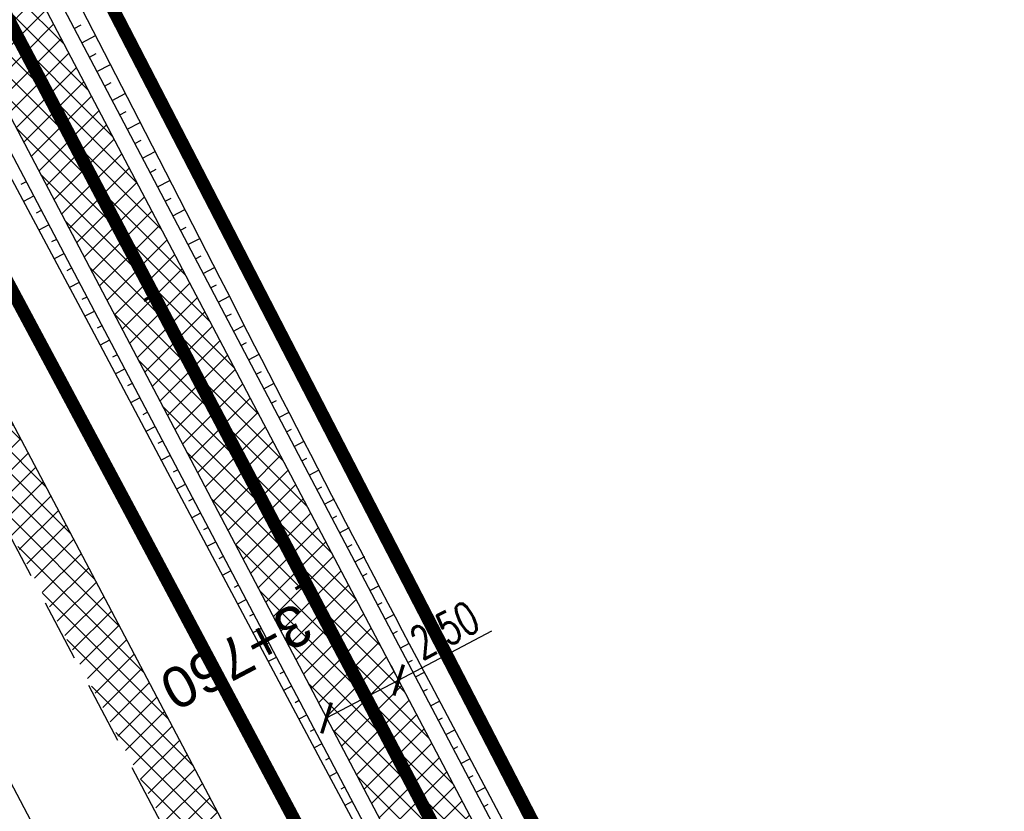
# Model space of a CAD drawing. Header units: metres. Extents: x 7529682 to 7533751, y 5721195 to 5727842.
# Tile 35 of 210: x 7531459 to 7531490, y 5724470 to 5724494. Entities that reach past the tile are written whole.
import ezdxf

# ---------------------------------------------------------------- set-up
doc = ezdxf.new("R2010")
doc.units = ezdxf.units.M
doc.header["$PDMODE"] = 1
doc.header["$PDSIZE"] = 0.3
for name, pattern in [('817-dzialki-09-05-04$0$HIDDEN', [0.375, 0.25, -0.125]), ('ACAD_ISO05W100', [33, 24, -3, 0, -3, 0, -3]), ('CENTER', [50.8, 31.75, -6.35, 6.35, -6.35]), ('CENTER2', [28.575, 19.05, -3.175, 3.175, -3.175]), ('HIDDEN', [9.525, 6.35, -3.175])]:
    doc.linetypes.add(name, pattern=pattern)
for name, color, linetype in [('C-DROGI-SYTUACJA', 7, 'Continuous'), ('C-DROGI-SYTUACJA-ETYKIETY', 7, 'Continuous'), ('D-hatch-pobocza', 131, 'Continuous'), ('D-pobocza', 60, 'Continuous'), ('D-rowy', 160, 'Continuous'), ('D-skarpa', 2, 'Continuous'), ('D-skarpa-kreskowanie', 2, 'Continuous'), ('D-wymiary', 1, 'Continuous')]:
    doc.layers.add(name, color=color, linetype=linetype)
for name, color, linetype, lineweight, true_color in [('D-ewidencja-numery', 7, 'Continuous', 50, 0x40ff00), ('D-hatch-ciag-pieszo-rowerowy', 7, 'Continuous', 13, 0xff9f80), ('D-LR-etap-III', 7, '817-dzialki-09-05-04$0$HIDDEN', 50, 0x00008f)]:
    doc.layers.add(name, color=color, linetype=linetype, lineweight=lineweight, true_color=true_color)
for name, color, linetype, lineweight in [('D-krawędzie', 3, 'Continuous', 30), ('D-obrzeża', 2, 'Continuous', 30), ('D-oś', 10, 'CENTER', 30), ('D-pas-drogowy', 7, 'ACAD_ISO05W100', 50)]:
    doc.layers.add(name, color=color, linetype=linetype, lineweight=lineweight)
doc.layers.add('poprzeczki', color=7, linetype='Continuous', true_color=0x0000c7)
doc.styles.add('DIMTEXT', font='simplex.shx', dxfattribs={"width": 0.7})
doc.styles.get("Standard").update_dxf_attribs({"font": 'arial.ttf'})
doc.dimstyles.new('500', dxfattribs={"dimtxt": 1, "dimasz": 0.7, "dimexe": 0.2, "dimexo": 0.5, "dimgap": 0.2, "dimtad": 1, "dimrnd": 0.005, "dimzin": 0, "dimdsep": 46, "dimtxsty": 'DIMTEXT', "dimblk": 'ARCHTICK', "dimcen": 0, "dimclrd": 256, "dimclre": 256, "dimclrt": 2, "dimadec": 5, "dimazin": 0, "dimtfac": 1, "dimtofl": 0, "dimtmove": 0, "dimatfit": 3, "dimfxl": 1, "dimtolj": 1, "dimtzin": 0, "dimlwd": -1, "dimlwe": -1, "dimarcsym": 0})

# ---------------------------------------------------------------- blocks, each defined once
blk = doc.blocks.new('_ArchTick')
at = {"color": 0, "linetype": 'ByBlock', "const_width": 0.15}
blk.add_lwpolyline([(-0.5, -0.5), (0.5, 0.5)], dxfattribs=at)
blk = doc.blocks.new('*D96')
at = {"layer": 'D-wymiary', "linetype": 'ByBlock', "transparency": 16777216}
for p, q in [((7531471.124, 5724474.155), (7531473.985, 5724475.661)), ((7531470.891, 5724474.598), (7531471.031, 5724474.332)), ((7531468.911, 5724472.991), (7531471.124, 5724474.155)), ((7531468.678, 5724473.434), (7531468.818, 5724473.168))]:
    blk.add_line(p, q, dxfattribs=at)
at = {"layer": 'Defpoints', "color": 0, "linetype": 'ByBlock', "transparency": 16777216}
for p in [(7531471.124, 5724474.155), (7531471.124, 5724474.155), (7531468.911, 5724472.991)]:
    blk.add_point(p, dxfattribs=at)
at = {"layer": 'D-wymiary', "linetype": 'ByBlock', "transparency": 16777216, "xscale": 0.6999999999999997, "yscale": 0.6999999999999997, "zscale": 0.6999999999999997}
for p, rotation in [((7531471.124, 5724474.155), 27.7463826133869), ((7531468.911, 5724472.991), 207.7463826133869)]:
    blk.add_blockref('_ArchTick', p, dxfattribs=dict(at, rotation=rotation))
at = {"layer": 'D-wymiary', "color": 2, "linetype": 'ByBlock', "transparency": 16777216, "insert": (7531472.538, 5724475.69), "char_height": 1, "attachment_point": 5, "rotation": 27.7464, "style": 'DIMTEXT'}
blk.add_mtext('\\A1;2.50', dxfattribs=at)
blk = doc.blocks.new('AeccTickLine')
at = {"color": 0, "linetype": 'ByBlock', "lineweight": -2}
blk.add_line((0, 1), (0, -1), dxfattribs=at)

msp = doc.modelspace()

# ---------------------------------------------------------------- hatches: boundary and pattern name
at = {"layer": 'D-hatch-ciag-pieszo-rowerowy'}
h = msp.add_hatch(dxfattribs=at)
h.set_pattern_fill('ANSI37', color=256, scale=0.15, style=0)
h.set_pattern_definition([(45, (0.88535, 0.46493), (-0.33675960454, 0.33675960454), []), (135, (0.88535, 0.46493), (-0.33675960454, -0.33675960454), [])])
h.paths.add_polyline_path([(7531426.003, 5724559.81), (7531399.692, 5724609.942), (7531381.172, 5724645.403), (7531371.149, 5724664.426), (7531369.294, 5724662.583), (7531378.958, 5724644.242), (7531397.477, 5724608.783), (7531423.79, 5724558.646), (7531445.036, 5724518.378), (7531473.71, 5724463.87), (7531482.589, 5724446.952), (7531484.87, 5724447.986), (7531475.922, 5724465.034), (7531447.248, 5724519.543)])
at = {"layer": 'D-hatch-pobocza'}
h = msp.add_hatch(dxfattribs=at)
h.set_pattern_fill('ANSI37', color=256, scale=0.15, style=0)
h.set_pattern_definition([(45, (0, 0), (-0.33675960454, 0.33675960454), []), (135, (0, 0), (-0.33675960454, -0.33675960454), [])])
h.paths.add_polyline_path([(7531410.67, 5724574.2), (7531398.06, 5724598.28), (7531373.71, 5724644.55), (7531366.184, 5724659.134), (7531365.969, 5724658.886), (7531365.498, 5724656.917), (7531373.645, 5724641.454), (7531392.162, 5724605.999), (7531418.48, 5724555.853), (7531439.727, 5724515.582), (7531476.36, 5724446.19), (7531478.829, 5724445.626), (7531467.27, 5724466.87), (7531457.65, 5724485.09), (7531437.94, 5724521.98), (7531423.89, 5724548.61)])

# ---------------------------------------------------------------- linework, layer by layer
at = {"layer": 'C-DROGI-SYTUACJA', "color": 10, "linetype": 'CENTER2', "lineweight": 35, "ltscale": 0.2}
msp.add_lwpolyline([(7531156.869, 5725074.83), (7531166.993, 5725055.55, -0.068732), (7531168.479, 5725051.432), (7531169.1, 5725048.503, 0.068783), (7531171.89, 5725040.776), (7531203.621, 5724980.378), (7531234.8, 5724921.535), (7531259.931, 5724874.055), (7531293.333, 5724810.086), (7531313.16, 5724772.033), (7531341.529, 5724719.923, -0.009023), (7531346.533, 5724710.322), (7531363.735, 5724675.815), (7531380.065, 5724644.823), (7531398.584, 5724609.363), (7531424.897, 5724559.228), (7531446.142, 5724518.961), (7531474.816, 5724464.452), (7531498.201, 5724419.897)], format="xyb", dxfattribs=at)
at = {"layer": 'D-ewidencja-numery', "color": 12, "ltscale": 15, "true_color": 0xc70000}
msp.add_lwpolyline([(7531166.31, 5725074.58), (7531172.29, 5725062.58), (7531170.59, 5725055.606), (7531173.733, 5725044.081), (7531215.342, 5724964.86), (7531238.054, 5724921.685), (7531262.39, 5724875.283), (7531295.587, 5724811.266), (7531348.488, 5724712.363), (7531363.741, 5724682.684), (7531366.987, 5724675.865), (7531382.541, 5724646.111), (7531401.299, 5724610.875), (7531428.965, 5724558.862), (7531449.111, 5724520.398), (7531477.293, 5724465.831), (7531500.996, 5724421.113)], dxfattribs=at)
at = {"layer": 'D-krawędzie', "linetype": 'HIDDEN', "ltscale": 0.3, "flags": 128}
msp.add_lwpolyline([(7530572.01, 5726166.06), (7530620.381, 5726072.761), (7530641.555, 5726032.008), (7530660.961, 5725995.07), (7530689.128, 5725941.54), (7530707.336, 5725907.032), (7530725.256, 5725873.093), (7530743.97, 5725837.654), (7530770.527, 5725787.119), (7530787.864, 5725754.267), (7530809.898, 5725712.542), (7530824.739, 5725684.389), (7530840.856, 5725653.693), (7530860.675, 5725616.154), (7530865.283, 5725607.394), (7530878.05, 5725583.08), (7530918.172, 5725507.178), (7530950.163, 5725446.305), (7530993.419, 5725364.265), (7531022.766, 5725308.719), (7531053.81, 5725249.872), (7531081.166, 5725197.875), (7531103.902, 5725154.541), (7531128.123, 5725108.448), (7531149.3, 5725068.25), (7531167.38, 5725033.767), (7531197.165, 5724976.988), (7531228.151, 5724918.034), (7531253.153, 5724870.491), (7531286.796, 5724806.654), (7531306.74, 5724768.665), (7531335.094, 5724714.652), (7531357.319, 5724672.439), (7531373.645, 5724641.454), (7531392.162, 5724605.999), (7531418.48, 5724555.853), (7531439.727, 5724515.582), (7531468.399, 5724461.077), (7531491.782, 5724416.528), (7531531.99, 5724339.833), (7531557.227, 5724291.659), (7531569.852, 5724267.577), (7531591.376, 5724226.548), (7531610.004, 5724191.103), (7531616.883, 5724177.999), (7531629.985, 5724153.025), (7531641.007, 5724132.022), (7531664.906, 5724087.617), (7531677.644, 5724064.786), (7531683.112, 5724054.988), (7531686.753, 5724048.18), (7531695.448, 5724031.697), (7531703.749, 5724015.917), (7531709.214, 5724005.514), (7531719.389, 5723986.147), (7531726.295, 5723973), (7531732.741, 5723960.736), (7531735.13, 5723956.19)], dxfattribs=at)
at = {"layer": 'D-LR-etap-III', "ltscale": 10, "flags": 128}
msp.add_lwpolyline([(7531750.474, 5723895.103, 0.4, 0.4, 0), (7531750.505, 5723895.13, 0.4, 0.4, 0), (7531682.71, 5724022.92, 0.4, 0.4, 0), (7531619.177, 5724147.204, 0.4, 0.4, 0), (7531592.309, 5724198.489, 0.4, 0.4, 0), (7531553.264, 5724272.919, 0.4, 0.4, 0), (7531504.02, 5724366.79, 0.4, 0.4, 0), (7531482.09, 5724407.62, 0.4, 0.4, 0), (7531412.35, 5724541.183, 0.4, 0.4, 0), (7531388.464, 5724586.93, 0.4, 0.4, 0), (7531345.12, 5724669.94, 0.4, 0.4, 0), (7531127.66, 5725081.67, 0.4, 0.4, 0), (7531059.253, 5725211.041, 0.4, 0.4, 0), (7531008.007, 5725307.954, 0.4, 0.4, 0), (7530964.182, 5725390.836, 0.4, 0.4, 0), (7530914.557, 5725484.684, 0.4, 0.4, 0), (7530865.243, 5725577.494, 0.4, 0.4, 0), (7530840.085, 5725624.059, 0.4, 0.4, 0), (7530802.56, 5725694.925, 0.4, 0.4, 0), (7530755.54, 5725787.51, 0.4, 0.4, 0), (7530708.718, 5725876.303, 0.4, 0.4, 0), (7530695.12, 5725902.09, 0.4, 0.4, 0), (7530642.914, 5726001.078, 0.4, 0.4, 0), (7530634.935, 5726016.147, 0.4, 0.4, 0), (7530610.82, 5726061.93, 0.4, 0.4, 0), (7530610.82, 5726061.93, 0.4, 0.4, 0), (7530607.21, 5726063.51, 0.4, 0.4, 0), (7530597.42, 5726080.68, 0.4, 0.4, 0), (7530591.16, 5726088.44, 0.4, 0.4, 0), (7530581.28, 5726107.21, 0.4, 0.4, 0), (7530571.29, 5726130.56, 0.4, 0.4, 0), (7530549.555, 5726171.527, 0.4, 0.4, 0), (7530531.014, 5726206.474, 0.4, 0.4, 0), (7530516.461, 5726236.017, 0.4, 0.4, 0), (7530500.799, 5726266.141, 0.4, 0.4, 0), (7530491.35, 5726283.94, 0.4, 0.4, 0), (7530482.4, 5726303.41, 0.4, 0.4, 0), (7530482.4, 5726303.41, 0.4, 0.4, 0), (7530450.41, 5726357.28, 0.4, 0.4, 0), (7530397.759, 5726458.5, 0.4, 0.4, 0), (7530334.708, 5726583.665, 0.4, 0.4, 0), (7530303.939, 5726645.168, 0.4, 0.4, 0), (7530300.51, 5726651.778, 0.4, 0.4, 0), (7530289.214, 5726671.967, 0.4, 0.4, 0), (7530281.54, 5726685.57, 0.4, 0.4, 0), (7530261.371, 5726724.163, 0.4, 0.4, 0), (7530254.03, 5726738.21, 0.4, 0.4, 0), (7530197.22, 5726845.06, 0.4, 0.4, 0), (7530194.71, 5726849.15, 0.4, 0.4, 0), (7530195.92, 5726850.75, 0.4, 0.4, 0), (7530170.547, 5726892.961, 0.4, 0.4, 0), (7530143.175, 5726945.066, 0.4, 0.4, 0), (7530105.06, 5727018.32, 0.4, 0.4, 0), (7530100.06, 5727027.16, 0.4, 0.4, 0), (7530062.319, 5727099.625, 0.4, 0.4, 0), (7530015.379, 5727189.42, 0.4, 0.4, 0), (7529983.208, 5727250.207, 0.4, 0.4, 0), (7529953.284, 5727306.747, 0.4, 0.4, 0), (7529900.671, 5727406.159, 0.4, 0.4, 0), (7529890.63, 5727425.131, 0.4, 0.4, 0), (7529875.155, 5727454.426, 0.4, 0.4, 0), (7529857.56, 5727487.787, 0.4, 0.4, 0), (7529835.194, 5727530.193, 0.4, 0.4, 0), (7529811.741, 5727574.662, 0.4, 0.4, 0), (7529792.102, 5727611.923, 0.4, 0.4, 0), (7529768.066, 5727657.47, 0.4, 0.4, 0), (7529755.211, 5727682.131, 0.4, 0.4, 0), (7529753.31, 5727681.13, 0.4, 0.4, 0), (7529739.21, 5727707.77, 0.4, 0.4, 0), (7529735.395, 5727711.252, 0.4, 0.4, 0), (7529725.42, 5727730.2, 0.4, 0.4, 0), (7529723.55, 5727729.88, 0.4, 0.4, 0), (7529695.567, 5727782.932, 0.4, 0.4, 0), (7529717.68, 5727794.024, 0.4, 0.4, 0), (7529736.275, 5727758.647, 0.4, 0.4, 0), (7529736.275, 5727758.647, 0.4, 0.4, 0), (7529744.511, 5727750.406, 0.4, 0.4, 0), (7529744.511, 5727750.406, 0.4, 0.4, 0), (7529750.283, 5727738.55, 0.4, 0.4, 0), (7529777.109, 5727687.569, 0.4, 0.4, 0), (7529796.515, 5727651.33, 0.4, 0.4, 0), (7529814.938, 5727616.793, 0.4, 0.4, 0), (7529839.007, 5727572.304, 0.4, 0.4, 0), (7529860.618, 5727532.509, 0.4, 0.4, 0), (7529882.349, 5727491.504, 0.4, 0.4, 0), (7529904.865, 5727449.096, 0.4, 0.4, 0), (7529920.747, 5727418.885, 0.4, 0.4, 0), (7529946.677, 5727368.547, 0.4, 0.4, 0), (7529972.025, 5727320.573, 0.4, 0.4, 0), (7529987.74, 5727290.153, 0.4, 0.4, 0), (7529996.497, 5727273.662, 0.4, 0.4, 0), (7530017.541, 5727234.203, 0.4, 0.4, 0), (7530033.054, 5727204.864, 0.4, 0.4, 0), (7530051.623, 5727170.223, 0.4, 0.4, 0), (7530069.277, 5727137.016, 0.4, 0.4, 0), (7530089.385, 5727097.534, 0.4, 0.4, 0), (7530109.713, 5727060.747, 0.4, 0.4, 0), (7530136.77, 5727011.64, 0.4, 0.4, 0), (7530162.447, 5726962.744, 0.4, 0.4, 0), (7530187.674, 5726916.992, 0.4, 0.4, 0), (7530207.821, 5726879.335, 0.4, 0.4, 0), (7530230.626, 5726834.519, 0.4, 0.4, 0), (7530262.288, 5726776.618, 0.4, 0.4, 0), (7530277.51, 5726760.213, 0.4, 0.4, 0), (7530286.037, 5726744.107, 0.4, 0.4, 0), (7530288.097, 5726735.884, 0.4, 0.4, 0), (7530290.394, 5726725.047, 0.4, 0.4, 0), (7530296.177, 5726713.583, 0.4, 0.4, 0), (7530302.726, 5726701.182, 0.4, 0.4, 0), (7530325.685, 5726657.466, 0.4, 0.4, 0), (7530343.244, 5726623.649, 0.4, 0.4, 0), (7530360.23, 5726591.747, 0.4, 0.4, 0), (7530383.209, 5726548.059, 0.4, 0.4, 0), (7530406.018, 5726503.606, 0.4, 0.4, 0), (7530427.465, 5726462.62, 0.4, 0.4, 0), (7530447.928, 5726424.388, 0.4, 0.4, 0), (7530471.127, 5726379.921, 0.4, 0.4, 0), (7530490.501, 5726343.033, 0.4, 0.4, 0), (7530509.499, 5726306.733, 0.4, 0.4, 0), (7530529.89, 5726267.244, 0.4, 0.4, 0), (7530543.852, 5726238.99, 0.4, 0.4, 0), (7530554.809, 5726218.944, 0.4, 0.4, 0), (7530559.027, 5726212.223, 0.4, 0.4, 0), (7530563.061, 5726206.41, 0.4, 0.4, 0), (7530566.934, 5726200.464, 0.4, 0.4, 0), (7530569.771, 5726194.902, 0.4, 0.4, 0), (7530571.473, 5726191.282, 0.4, 0.4, 0), (7530572.839, 5726188.025, 0.4, 0.4, 0), (7530575.295, 5726182.035, 0.4, 0.4, 0), (7530579.737, 5726173.306, 0.4, 0.4, 0), (7530583.3, 5726167.41, 0.4, 0.4, 0), (7530593.4, 5726163.33, 0.4, 0.4, 0), (7530598.618, 5726155.264, 0.4, 0.4, 0), (7530608.258, 5726140.497, 0.4, 0.4, 0), (7530603.27, 5726136.83, 0.4, 0.4, 0), (7530606.53, 5726131.84, 0.4, 0.4, 0), (7530604.239, 5726124.217, 0.4, 0.4, 0), (7530605.847, 5726121.63, 0.4, 0.4, 0), (7530608.972, 5726116.164, 0.4, 0.4, 0), (7530618.114, 5726097.791, 0.4, 0.4, 0), (7530651.213, 5726034.96, 0.4, 0.4, 0), (7530670.244, 5725998.611, 0.4, 0.4, 0), (7530698.075, 5725945.953, 0.4, 0.4, 0), (7530716.506, 5725911.305, 0.4, 0.4, 0), (7530735.223, 5725875.667, 0.4, 0.4, 0), (7530752.504, 5725842.155, 0.4, 0.4, 0), (7530778.311, 5725793.501, 0.4, 0.4, 0), (7530797.5, 5725756.382, 0.4, 0.4, 0), (7530812.519, 5725728.289, 0.4, 0.4, 0), (7530820.039, 5725713.16, 0.4, 0.4, 0), (7530822.422, 5725710.194, 0.4, 0.4, 0), (7530833.155, 5725688.801, 0.4, 0.4, 0), (7530849.629, 5725656.159, 0.4, 0.4, 0), (7530867.983, 5725621.964, 0.4, 0.4, 0), (7530872.63, 5725612.888, 0.4, 0.4, 0), (7530880.354, 5725597.595, 0.4, 0.4, 0), (7530883.839, 5725593.389, 0.4, 0.4, 0), (7530891.782, 5725587.763, 0.4, 0.4, 0), (7530895.039, 5725584.281, 0.4, 0.4, 0), (7530897.034, 5725580.941, 0.4, 0.4, 0), (7530900.952, 5725579.946, 0.4, 0.4, 0), (7530904.81, 5725571.977, 0.4, 0.4, 0), (7530903.682, 5725568.566, 0.4, 0.4, 0), (7530908.901, 5725558.845, 0.4, 0.4, 0), (7530910.252, 5725545.672, 0.4, 0.4, 0), (7530912.873, 5725538.646, 0.4, 0.4, 0), (7530945.278, 5725478.464, 0.4, 0.4, 0), (7530959.692, 5725450.246, 0.4, 0.4, 0), (7531002.827, 5725368.192, 0.4, 0.4, 0), (7531044.704, 5725290.314, 0.4, 0.4, 0), (7531064.099, 5725253.213, 0.4, 0.4, 0), (7531083.01, 5725216.678, 0.4, 0.4, 0), (7531113.013, 5725158.466, 0.4, 0.4, 0), (7531137.364, 5725113.071, 0.4, 0.4, 0), (7531150.831, 5725086.712, 0.4, 0.4, 0), (7531159.746, 5725076.641, 0.4, 0.4, 0), (7531166.31, 5725074.58, 0.4, 0.4, 0), (7531172.29, 5725062.58, 0.4, 0.4, 0), (7531170.59, 5725055.606, 0.4, 0.4, 0), (7531173.733, 5725044.081, 0.4, 0.4, 0), (7531215.342, 5724964.86, 0.4, 0.4, 0), (7531238.054, 5724921.685, 0.4, 0.4, 0), (7531262.39, 5724875.283, 0.4, 0.4, 0), (7531295.587, 5724811.266, 0.4, 0.4, 0), (7531348.488, 5724712.363, 0.4, 0.4, 0), (7531363.741, 5724682.684, 0.4, 0.4, 0), (7531366.987, 5724675.865, 0.4, 0.4, 0), (7531382.541, 5724646.111, 0.4, 0.4, 0), (7531401.299, 5724610.875, 0.4, 0.4, 0), (7531428.965, 5724558.862, 0.4, 0.4, 0), (7531449.111, 5724520.398, 0.4, 0.4, 0), (7531477.293, 5724465.831, 0.4, 0.4, 0), (7531500.996, 5724421.113, 0.4, 0.4, 0), (7531512.122, 5724400.549, 0.4, 0.4, 0), (7531513.782, 5724396.757, 0.4, 0.4, 0), (7531526.32, 5724379.39, 0.4, 0.4, 0), (7531566.784, 5724302.736, 0.4, 0.4, 0), (7531612.277, 5724225.61, 0.4, 0.4, 0), (7531620.493, 5724210.548, 0.4, 0.4, 0), (7531631.578, 5724196.258, 0.4, 0.4, 0), (7531653.484, 5724152.434, 0.4, 0.4, 0), (7531661.151, 5724128.494, 0.4, 0.4, 0), (7531673.881, 5724101.186, 0.4, 0.4, 0), (7531684.691, 5724081.184, 0.4, 0.4, 0), (7531699.212, 5724051.17, 0.4, 0.4, 0), (7531704.034, 5724040.584, 0.4, 0.4, 0), (7531704.034, 5724040.584, 0.4, 0.4, 0), (7531703.913, 5724037.17, 0.4, 0.4, 0), (7531736.42, 5723969.232, 0.4, 0.4, 0), (7531738.285, 5723967.699, 0.4, 0.4, 0), (7531742.181, 5723962.346, 0.4, 0.4, 0), (7531744.286, 5723958.616, 0.4, 0.4, 0), (7531755.393, 5723944.193, 0.4, 0.4, 0), (7531758.69, 5723936.76, 0.4, 0.4, 0), (7531780.08, 5723929.25, 0.4, 0.4, 0), (7531792.612, 5723906.338, 0.4, 0.4, 0), (7531792.612, 5723906.338, 0.4, 0.4, 0), (7531756.962, 5723883.055, 0.4, 0.4, 0), (7531750.46, 5723895.13, 0.4, 0.4, 0), (7531750.46, 5723895.13, 0, 0, 0)], format="xyseb", dxfattribs=at)
at = {"layer": 'D-obrzeża'}
msp.add_lwpolyline([(7531162.547, 5725061.318), (7531165.882, 5725054.959, -0.068574), (7531167.27, 5725051.106), (7531167.915, 5725048.068, 0.068789), (7531170.704, 5725040.34), (7531202.515, 5724979.795), (7531233.696, 5724920.95), (7531258.824, 5724873.473), (7531292.225, 5724809.507), (7531312.052, 5724771.454), (7531340.423, 5724719.339, -0.00902), (7531345.426, 5724709.741), (7531362.629, 5724675.233), (7531378.958, 5724644.242), (7531397.477, 5724608.783), (7531423.79, 5724558.646), (7531445.036, 5724518.378), (7531473.71, 5724463.87), (7531497.095, 5724419.316), (7531505.905, 5724402.511, -0.033171), (7531508.586, 5724396.451), (7531511.248, 5724389.164)], format="xyb", dxfattribs=at)
msp.add_lwpolyline([(7531484.87, 5724447.986), (7531475.922, 5724465.034), (7531447.248, 5724519.543), (7531426.003, 5724559.81), (7531399.692, 5724609.942), (7531381.172, 5724645.403), (7531371.149, 5724664.426)], dxfattribs=at)
at = {"layer": 'D-oś', "ltscale": 0.1}
msp.add_lwpolyline([(7531488.683, 5724414.901), (7531465.302, 5724459.448), (7531436.63, 5724513.951), (7531415.383, 5724554.223), (7531389.061, 5724604.375), (7531370.545, 5724639.828), (7531354.222, 5724670.808), (7531331.996, 5724713.024), (7531303.641, 5724767.038), (7531283.699, 5724805.024), (7531250.055, 5724868.862), (7531225.053, 5724916.406), (7531194.065, 5724975.362), (7531164.28, 5725032.142), (7531146.202, 5725066.622)], dxfattribs=at)
at = {"layer": 'D-pas-drogowy', "ltscale": 0.2, "flags": 128}
msp.add_lwpolyline([(7531633.019, 5724182.834, 0.4, 0.4, 0), (7531617.559, 5724211.608, 0.4, 0.4, 0), (7531566.784, 5724302.736, 0.4, 0.4, 0), (7531538.419, 5724356.47, 0.4, 0.4, 0), (7531526.32, 5724379.39, 0.4, 0.4, 0), (7531516.102, 5724393.607, 0.4, 0.4, 0.001485), (7531513.78, 5724396.838, 0.4, 0.4, 0), (7531501.87, 5724413.41, 0.4, 0.4, 0), (7531474.926, 5724464.508, 0.4, 0.4, 0), (7531446.2, 5724518.992, 0.4, 0.4, 0), (7531424.962, 5724559.262, 0.4, 0.4, 0), (7531398.444, 5724609.566, 0.4, 0.4, 0), (7531379.647, 5724645.216, 0.4, 0.4, 0), (7531365.23, 5724672.56, 0.4, 0.4, 0), (7531341.306, 5724717.915, 0.4, 0.4, 0), (7531312.9, 5724771.789, 0.4, 0.4, 0), (7531292.591, 5724810.307, 0.4, 0.4, 0), (7531259.392, 5724873.271, 0.4, 0.4, 0), (7531233.74, 5724921.923, 0.4, 0.4, 0), (7531203.073, 5724980.092, 0.4, 0.4, 0), (7531173.471, 5725036.225, 0.4, 0.4, 0), (7531168.27, 5725046.09, 0.4, 0.4, 0), (7531172.29, 5725062.58, 0.4, 0.4, 0), (7531166.31, 5725074.58, 0.4, 0.4, 0), (7531150.32, 5725079.6, 0.4, 0.4, 0), (7531141.5, 5725096.43, 0.4, 0.4, 0), (7531109.312, 5725157.814, 0.4, 0.4, 0), (7531086.641, 5725201.048, 0.4, 0.4, 0), (7531059.198, 5725253.384, 0.4, 0.4, 0), (7531028.207, 5725312.489, 0.4, 0.4, 0), (7530999.105, 5725367.99, 0.4, 0.4, 0), (7530956.248, 5725449.725, 0.4, 0.4, 0), (7530924.398, 5725510.464, 0.4, 0.4, 0), (7530897.51, 5725561.74, 0.4, 0.4, 0), (7530894.46, 5725566.14, 0.4, 0.4, 0), (7530892.16, 5725570.49, 0.4, 0.4, 0), (7530869.363, 5725613.307, 0.4, 0.4, 0), (7530861.694, 5725627.705, 0.4, 0.4, 0), (7530852.74, 5725644.52, 0.4, 0.4, 0), (7530831.51, 5725684.2, 0.4, 0.4, 0), (7530811.13, 5725722.52, 0.4, 0.4, 0), (7530792.348, 5725757.941, 0.4, 0.4, 0), (7530768.03, 5725803.8, 0.4, 0.4, 0), (7530748.769, 5725840.179, 0.4, 0.4, 0), (7530727.7, 5725879.97, 0.4, 0.4, 0), (7530712.098, 5725909.545, 0.4, 0.4, 0), (7530693.644, 5725944.645, 0.4, 0.4, 0), (7530665.702, 5725997.539, 0.4, 0.4, 0), (7530641.76, 5726042.88, 0.4, 0.4, 0), (7530616.5, 5726091.48, 0.4, 0.4, 0), (7530604.628, 5726114.32, 0.4, 0.4, -0.007763), (7530602.5, 5726118.43, 0.4, 0.4, 0), (7530603.992, 5726123.395, 0.4, 0.4, 0), (7530606.53, 5726131.84, 0.4, 0.4, 0), (7530603.27, 5726136.83, 0.4, 0.4, 0), (7530593.776, 5726151.369, 0.4, 0.4, 0), (7530590.203, 5726156.84, 0.4, 0.4, 0), (7530583.3, 5726167.41, 0.4, 0.4, 0), (7530580.578, 5726170.428, 0.4, 0.4, 0), (7530575.85, 5726175.67, 0.4, 0.4, 0), (7530569.01, 5726186.66, 0.4, 0.4, 0), (7530562.555, 5726199.189, 0.4, 0.4, 0), (7530555.67, 5726211.39, 0.4, 0.4, 0), (7530548.29, 5726224.23, 0.4, 0.4, 0), (7530540.58, 5726237.71, 0.4, 0.4, 0), (7530532.68, 5726252.65, 0.4, 0.4, 0), (7530524.06, 5726269.35, 0.4, 0.4, 0), (7530502.82, 5726309.91, 0.4, 0.4, 0), (7530488.83, 5726336.63, 0.4, 0.4, 0), (7530466.03, 5726380.16, 0.4, 0.4, 0), (7530438.47, 5726432.77, 0.4, 0.4, 0), (7530424.53, 5726459.09, 0.4, 0.4, 0), (7530401.63, 5726502.97, 0.4, 0.4, 0), (7530383.38, 5726538.06, 0.4, 0.4, 0), (7530353.97, 5726593.52, 0.4, 0.4, 0), (7530338.47, 5726622.74, 0.4, 0.4, 0), (7530322.01, 5726653.88, 0.4, 0.4, 0), (7530297.54, 5726700.33, 0.4, 0.4, 0), (7530287.38, 5726719.6, 0.4, 0.4, 0), (7530285.95, 5726722.316, 0.4, 0.4, 0), (7530280.26, 5726733.12, 0.4, 0.4, 0), (7530266.73, 5726758.74, 0.4, 0.4, 0), (7530260.42, 5726770.47, 0.4, 0.4, 0), (7530253.25, 5726783.82, 0.4, 0.4, 0), (7530244.95, 5726799.33, 0.4, 0.4, 0), (7530239.39, 5726808.49, 0.4, 0.4, 0), (7530238.29, 5726807.9, 0.4, 0.4, 0), (7530218.11, 5726850.67, 0.4, 0.4, 0), (7530175.907, 5726928.168, 0.4, 0.4, 0), (7530096.68, 5727076.15, 0.4, 0.4, 0), (7530094.68, 5727079.89, 0.4, 0.4, 0), (7530064.597, 5727135.523, 0.4, 0.4, 0), (7530046.731, 5727168.892, 0.4, 0.4, 0), (7530025.803, 5727208.461, 0.4, 0.4, 0), (7530012.847, 5727232.979, 0.4, 0.4, 0), (7529994.15, 5727268.45, 0.4, 0.4, 0), (7529981.671, 5727291.93, 0.4, 0.4, 0), (7529949.89, 5727351.73, 0.4, 0.4, 0), (7529924.75, 5727399.03, 0.4, 0.4, 0), (7529915.516, 5727417.1, 0.4, 0.4, 0), (7529885.83, 5727475.19, 0.4, 0.4, 0), (7529862.56, 5727519.97, 0.4, 0.4, 0), (7529852.985, 5727538.191, 0.4, 0.4, 0), (7529836.513, 5727569.511, 0.4, 0.4, 0), (7529815.369, 5727609.141, 0.4, 0.4, 0), (7529792.795, 5727651.247, 0.4, 0.4, 0), (7529774.199, 5727685.858, 0.4, 0.4, 0), (7529746.966, 5727736.059, 0.4, 0.4, 0), (7529733.92, 5727757.62, 0.4, 0.4, 0), (7529708.607, 5727806.389, 0.4, 0.4, 0), (7529688.492, 5727796.345, 0.4, 0.4, 0), (7529723.55, 5727729.88, 0.4, 0.4, 0), (7529725.42, 5727730.2, 0.4, 0.4, 0), (7529735.38, 5727711.28, 0.4, 0.4, 0), (7529739.21, 5727707.77, 0.4, 0.4, 0), (7529753.31, 5727681.13, 0.4, 0.4, 0), (7529755.178, 5727682.114, 0.4, 0.4, 0), (7529792.102, 5727611.923, 0.4, 0.4, 0), (7529811.741, 5727574.662, 0.4, 0.4, 0), (7529835.194, 5727530.193, 0.4, 0.4, 0), (7529857.56, 5727487.787, 0.4, 0.4, 0), (7529875.155, 5727454.426, 0.4, 0.4, 0), (7529890.63, 5727425.131, 0.4, 0.4, 0), (7529900.671, 5727406.159, 0.4, 0.4, 0), (7529953.284, 5727306.747, 0.4, 0.4, 0), (7529983.208, 5727250.207, 0.4, 0.4, 0), (7530015.379, 5727189.42, 0.4, 0.4, 0), (7530062.319, 5727099.625, 0.4, 0.4, 0), (7530100.06, 5727027.16, 0.4, 0.4, 0), (7530105.06, 5727018.32, 0.4, 0.4, 0), (7530143.175, 5726945.066, 0.4, 0.4, 0), (7530170.547, 5726892.961, 0.4, 0.4, 0), (7530195.92, 5726850.75, 0.4, 0.4, 0), (7530194.71, 5726849.15, 0.4, 0.4, 0), (7530197.22, 5726845.06, 0.4, 0.4, 0), (7530254.03, 5726738.21, 0.4, 0.4, 0), (7530261.371, 5726724.163, 0.4, 0.4, 0), (7530281.54, 5726685.57, 0.4, 0.4, 0), (7530289.214, 5726671.967, 0.4, 0.4, 0), (7530300.51, 5726651.778, 0.4, 0.4, 0), (7530303.939, 5726645.168, 0.4, 0.4, 0), (7530334.708, 5726583.665, 0.4, 0.4, 0), (7530397.759, 5726458.5, 0.4, 0.4, 0), (7530450.41, 5726357.28, 0.4, 0.4, 0), (7530482.4, 5726303.41, 0.4, 0.4, 0), (7530483.688, 5726301.003, 0.4, 0.4, 0), (7530491.35, 5726283.94, 0.4, 0.4, 0), (7530512.67, 5726243.78, 0.4, 0.4, 0), (7530529.43, 5726209.46, 0.4, 0.4, 0), (7530571.29, 5726130.56, 0.4, 0.4, 0), (7530581.28, 5726107.21, 0.4, 0.4, 0), (7530591.16, 5726088.44, 0.4, 0.4, 0), (7530597.42, 5726080.68, 0.4, 0.4, 0), (7530607.21, 5726063.51, 0.4, 0.4, 0), (7530610.82, 5726061.93, 0.4, 0.4, 0), (7530634.935, 5726016.147, 0.4, 0.4, 0), (7530642.914, 5726001.078, 0.4, 0.4, 0), (7530695.12, 5725902.09, 0.4, 0.4, 0), (7530708.718, 5725876.303, 0.4, 0.4, 0), (7530755.54, 5725787.51, 0.4, 0.4, 0), (7530802.56, 5725694.925, 0.4, 0.4, 0), (7530840.085, 5725624.059, 0.4, 0.4, 0), (7530865.243, 5725577.494, 0.4, 0.4, 0), (7530914.557, 5725484.684, 0.4, 0.4, 0), (7530964.182, 5725390.836, 0.4, 0.4, 0), (7531008.007, 5725307.954, 0.4, 0.4, 0), (7531059.253, 5725211.041, 0.4, 0.4, 0), (7531127.66, 5725081.67, 0.4, 0.4, 0), (7531345.12, 5724669.94, 0.4, 0.4, 0), (7531388.464, 5724586.93, 0.4, 0.4, 0), (7531412.35, 5724541.183, 0.4, 0.4, 0), (7531482.09, 5724407.62, 0.4, 0.4, 0), (7531504.02, 5724366.79, 0.4, 0.4, 0), (7531519.374, 5724337.52, 0.4, 0.4, 0), (7531563.749, 5724252.932, 0.4, 0.4, 0), (7531602.175, 5724179.681, 0.4, 0.4, 0), (7531619.177, 5724147.204, 0.4, 0.4, 0), (7531625.038, 5724135.635, 0.4, 0.4, 0), (7531656.796, 5724073.316, 0.4, 0.4, 0), (7531675.12, 5724037.36, 0.4, 0.4, 0), (7531682.71, 5724022.92, 0.4, 0.4, 0), (7531705.565, 5723979.811, 0.4, 0.4, 0), (7531736.606, 5723921.262, 0.4, 0.4, 0), (7531750.46, 5723895.13, 0.4, 0.4, 0), (7531740.77, 5723886.56, 0.4, 0.4, 0), (7531732.86, 5723885, 0.4, 0.4, 0), (7531722.18, 5723887.77, 0.4, 0.4, 0), (7531729.87, 5723862.17, 0.4, 0.4, 0), (7531742.92, 5723861.93, 0.4, 0.4, 0), (7531763.71, 5723859.52, 0.4, 0.4, 0), (7531768.42, 5723854.12, 0.4, 0.4, 0), (7531787.42, 5723817.97, 0.4, 0.4, 0), (7531795.57, 5723809.82, 0.4, 0.4, 0), (7531816.347, 5723819.85, 0.4, 0.4, 0), (7531816.347, 5723819.85, 0.4, 0.4, 0), (7531805.06, 5723843.23, 0.4, 0.4, 0), (7531803.61, 5723886.23, 0.4, 0.4, 0), (7531803.61, 5723886.23, 0.4, 0.4, 0), (7531780.08, 5723929.25, 0.4, 0.4, 0), (7531758.69, 5723936.76, 0.4, 0.4, 0), (7531749.359, 5723946.412, 0.4, 0.4, 0), (7531742.71, 5723953.29, 0.4, 0.4, 0), (7531735.177, 5723967.878, 0.4, 0.4, 0), (7531722.37, 5723992.68, 0.4, 0.4, 0), (7531705.042, 5724030.886, 0.4, 0.4, 0), (7531699.47, 5724043.17, 0.4, 0.4, 0), (7531692.69, 5724058.11, 0.4, 0.4, 0), (7531679.672, 5724084.017, 0.4, 0.4, 0), (7531674.55, 5724094.21, 0.4, 0.4, 0), (7531666.633, 5724114.003, 0.4, 0.4, 0), (7531649, 5724153.82, 0.4, 0.4, 0), (7531641.49, 5724149.34, 0.4, 0.4, 0), (7531626.04, 5724179.34, 0.4, 0.4, 0), (7531633.03, 5724182.84, 0, 0, 0)], format="xyseb", dxfattribs=at)
at = {"layer": 'D-pobocza'}
for points in [[(7531485.326, 5724448.193), (7531476.365, 5724465.266), (7531447.69, 5724519.776), (7531426.445, 5724560.043), (7531400.135, 5724610.174), (7531381.615, 5724645.636), (7531371.52, 5724664.794)], [(7531369.222, 5724661.648), (7531378.515, 5724644.01), (7531397.034, 5724608.551), (7531423.348, 5724558.413), (7531444.594, 5724518.145), (7531473.267, 5724463.637), (7531482.133, 5724446.746)], [(7531478.829, 5724445.626), (7531467.27, 5724466.87), (7531457.65, 5724485.09), (7531437.94, 5724521.98), (7531423.89, 5724548.61), (7531410.67, 5724574.2), (7531398.06, 5724598.28), (7531373.71, 5724644.55), (7531366.184, 5724659.134)]]:
    msp.add_lwpolyline(points, dxfattribs=at)
at = {"layer": 'D-rowy', "linetype": 'HIDDEN', "ltscale": 0.1, "const_width": 0.4, "flags": 128}
msp.add_lwpolyline([(7531506.121, 5724397.133), (7531489.191, 5724429.341), (7531483.4, 5724440.512), (7531478.412, 5724450.147), (7531462.901, 5724479.304), (7531434.633, 5724532.162), (7531396.749, 5724604.645), (7531378.596, 5724640.173), (7531368.21, 5724659.05), (7531363.9, 5724666.92), (7531355.877, 5724682.662), (7531338.033, 5724716.835), (7531309.902, 5724770.333), (7531304.158, 5724781.147), (7531299.737, 5724789.052), (7531294.93, 5724798.468), (7531279.862, 5724827.641), (7531247.715, 5724888.417), (7531220.373, 5724940.873), (7531195.514, 5724987.527), (7531168.706, 5725038.836), (7531161.296, 5725053.455), (7531161.296, 5725053.455)], dxfattribs=at)
at = {"layer": 'D-skarpa', "linetype": 'Continuous'}
msp.add_lwpolyline([(7531422.697, 5724558.074), (7531423.974, 5724555.51), (7531426.2, 5724551.032), (7531428.539, 5724546.612), (7531430.914, 5724542.212), (7531433.27, 5724537.802), (7531437.98, 5724528.981), (7531440.343, 5724524.574), (7531442.721, 5724520.175), (7531443.991, 5724517.826), (7531445.095, 5724515.778), (7531459.331, 5724489.369), (7531461.688, 5724484.959), (7531464.024, 5724480.539), (7531468.721, 5724471.71), (7531471.078, 5724467.301), (7531473.123, 5724463.562), (7531473.477, 5724462.915), (7531475.873, 5724458.525), (7531478.242, 5724454.122), (7531480.472, 5724449.646), (7531481.921, 5724446.65)], dxfattribs=at)
msp.add_lwpolyline([(7531428.595, 5724557.949), (7531448.318, 5724520.109), (7531449.394, 5724518.039), (7531451.7, 5724513.603), (7531454.001, 5724509.164), (7531460.854, 5724495.82), (7531463.139, 5724491.372), (7531465.424, 5724486.925, 0.004192), (7531472.327, 5724473.608), (7531476.661, 5724465.422), (7531477.007, 5724464.768), (7531479.342, 5724460.347), (7531481.643, 5724455.907), (7531483.865, 5724451.427), (7531485.473, 5724448.26)], format="xyb", dxfattribs=at)
at = {"layer": 'D-skarpa-kreskowanie', "linetype": 'Continuous'}
for p, q in [((7531461.164, 5724494.162, 109.102), (7531461.377, 5724494.274, 108.942)), ((7531461.397, 5724493.72, 109.102), (7531461.819, 5724493.942, 108.784)), ((7531461.63, 5724493.277, 109.102), (7531461.839, 5724493.387, 108.944)), ((7531461.863, 5724492.835, 109.102), (7531462.276, 5724493.052, 108.79)), ((7531462.095, 5724492.392, 109.101), (7531462.3, 5724492.5, 108.947)), ((7531462.328, 5724491.95, 109.101), (7531462.733, 5724492.163, 108.796)), ((7531462.561, 5724491.507, 109.101), (7531462.761, 5724491.612, 108.95)), ((7531462.794, 5724491.065, 109.101), (7531463.19, 5724491.273, 108.802)), ((7531463.026, 5724490.622, 109.101), (7531463.222, 5724490.725, 108.953)), ((7531463.259, 5724490.18, 109.1), (7531463.647, 5724490.383, 108.808)), ((7531463.492, 5724489.737, 109.1), (7531463.684, 5724489.838, 108.956)), ((7531463.725, 5724489.295, 109.1), (7531464.104, 5724489.494, 108.815)), ((7531459.686, 5724489.454, 108.971), (7531459.53, 5724489.372, 108.853)), ((7531459.919, 5724489.012, 108.971), (7531459.609, 5724488.849, 108.737)), ((7531463.958, 5724488.852, 109.1), (7531464.145, 5724488.951, 108.959)), ((7531464.19, 5724488.41, 109.1), (7531464.561, 5724488.604, 108.821)), ((7531460.152, 5724488.569, 108.97), (7531459.998, 5724488.489, 108.855)), ((7531460.384, 5724488.127, 108.97), (7531460.08, 5724487.967, 108.741)), ((7531464.423, 5724487.967, 109.099), (7531464.606, 5724488.063, 108.961)), ((7531460.617, 5724487.684, 108.97), (7531460.467, 5724487.605, 108.857)), ((7531464.656, 5724487.525, 109.099), (7531465.018, 5724487.715, 108.827)), ((7531460.85, 5724487.242, 108.97), (7531460.552, 5724487.085, 108.745)), ((7531464.889, 5724487.082, 109.099), (7531465.067, 5724487.176, 108.964)), ((7531461.083, 5724486.799, 108.97), (7531460.935, 5724486.722, 108.858)), ((7531465.121, 5724486.64, 109.099), (7531465.475, 5724486.825, 108.833)), ((7531461.315, 5724486.357, 108.969), (7531461.023, 5724486.203, 108.749)), ((7531465.354, 5724486.197, 109.099), (7531465.529, 5724486.289, 108.967)), ((7531461.548, 5724485.914, 108.969), (7531461.403, 5724485.838, 108.86)), ((7531465.587, 5724485.755, 109.098), (7531465.932, 5724485.936, 108.839)), ((7531461.781, 5724485.472, 108.969), (7531461.494, 5724485.321, 108.753)), ((7531465.82, 5724485.312, 109.098), (7531465.99, 5724485.402, 108.97)), ((7531462.014, 5724485.029, 108.969), (7531461.872, 5724484.955, 108.862)), ((7531466.053, 5724484.87, 109.098), (7531466.389, 5724485.046, 108.845)), ((7531462.247, 5724484.587, 108.969), (7531461.963, 5724484.438, 108.755)), ((7531466.285, 5724484.427, 109.098), (7531466.451, 5724484.514, 108.973)), ((7531462.479, 5724484.144, 108.968), (7531462.338, 5724484.07, 108.862)), ((7531466.518, 5724483.984, 109.098), (7531466.846, 5724484.157, 108.851)), ((7531462.712, 5724483.702, 108.968), (7531462.43, 5724483.554, 108.756)), ((7531466.751, 5724483.542, 109.097), (7531466.913, 5724483.627, 108.976)), ((7531462.945, 5724483.259, 108.968), (7531462.805, 5724483.185, 108.862)), ((7531466.984, 5724483.099, 109.097), (7531467.303, 5724483.267, 108.857)), ((7531463.178, 5724482.817, 108.968), (7531462.898, 5724482.67, 108.757)), ((7531467.216, 5724482.657, 109.097), (7531467.374, 5724482.74, 108.978)), ((7531463.41, 5724482.374, 108.968), (7531463.271, 5724482.301, 108.862)), ((7531467.449, 5724482.214, 109.097), (7531467.76, 5724482.378, 108.862)), ((7531463.643, 5724481.932, 108.967), (7531463.365, 5724481.785, 108.758)), ((7531467.682, 5724481.772, 109.097), (7531467.837, 5724481.854, 108.98)), ((7531463.876, 5724481.489, 108.967), (7531463.737, 5724481.416, 108.863)), ((7531467.915, 5724481.329, 109.096), (7531468.225, 5724481.493, 108.863)), ((7531464.109, 5724481.047, 108.967), (7531463.832, 5724480.901, 108.759)), ((7531468.148, 5724480.887, 109.096), (7531468.302, 5724480.968, 108.98)), ((7531464.342, 5724480.604, 108.967), (7531464.204, 5724480.532, 108.863)), ((7531468.38, 5724480.444, 109.096), (7531468.689, 5724480.607, 108.863)), ((7531464.574, 5724480.162, 108.967), (7531464.301, 5724480.018, 108.761)), ((7531468.613, 5724480.002, 109.096), (7531468.767, 5724480.083, 108.98)), ((7531464.807, 5724479.719, 108.966), (7531464.672, 5724479.648, 108.864)), ((7531468.846, 5724479.559, 109.096), (7531469.154, 5724479.721, 108.864)), ((7531465.04, 5724479.277, 108.966), (7531464.771, 5724479.135, 108.763)), ((7531469.079, 5724479.117, 109.095), (7531469.232, 5724479.198, 108.98)), ((7531465.273, 5724478.834, 108.966), (7531465.139, 5724478.764, 108.865)), ((7531469.312, 5724478.674, 109.095), (7531469.618, 5724478.836, 108.864)), ((7531465.505, 5724478.392, 108.966), (7531465.24, 5724478.252, 108.766)), ((7531469.544, 5724478.232, 109.095), (7531469.697, 5724478.312, 108.98)), ((7531465.738, 5724477.949, 108.966), (7531465.607, 5724477.88, 108.867)), ((7531469.777, 5724477.789, 109.095), (7531470.082, 5724477.95, 108.865)), ((7531465.971, 5724477.507, 108.965), (7531465.71, 5724477.369, 108.769)), ((7531470.01, 5724477.347, 109.095), (7531470.161, 5724477.426, 108.981)), ((7531466.204, 5724477.064, 108.965), (7531466.074, 5724476.996, 108.868)), ((7531470.243, 5724476.904, 109.094), (7531470.541, 5724477.061, 108.869)), ((7531466.437, 5724476.622, 108.965), (7531466.18, 5724476.487, 108.772)), ((7531470.475, 5724476.462, 109.094), (7531470.623, 5724476.54, 108.983)), ((7531466.669, 5724476.179, 108.965), (7531466.542, 5724476.112, 108.869)), ((7531470.708, 5724476.019, 109.094), (7531471.001, 5724476.173, 108.874)), ((7531466.902, 5724475.737, 108.965), (7531466.649, 5724475.604, 108.774)), ((7531470.941, 5724475.577, 109.094), (7531471.086, 5724475.653, 108.985)), ((7531467.135, 5724475.294, 108.964), (7531467.01, 5724475.228, 108.87)), ((7531471.174, 5724475.134, 109.094), (7531471.46, 5724475.285, 108.878)), ((7531467.368, 5724474.852, 108.964), (7531467.119, 5724474.721, 108.777)), ((7531471.407, 5724474.692, 109.093), (7531471.548, 5724474.766, 108.987)), ((7531467.601, 5724474.409, 108.964), (7531467.477, 5724474.344, 108.871)), ((7531471.639, 5724474.249, 109.093), (7531471.919, 5724474.397, 108.882)), ((7531467.833, 5724473.967, 108.964), (7531467.589, 5724473.838, 108.78)), ((7531471.872, 5724473.807, 109.093), (7531472.011, 5724473.88, 108.989)), ((7531468.066, 5724473.524, 108.964), (7531467.945, 5724473.46, 108.872)), ((7531472.105, 5724473.364, 109.093), (7531472.38, 5724473.509, 108.886)), ((7531468.299, 5724473.082, 108.963), (7531468.059, 5724472.955, 108.782)), ((7531472.338, 5724472.922, 109.093), (7531472.476, 5724472.994, 108.989)), ((7531468.532, 5724472.639, 108.963), (7531468.413, 5724472.576, 108.873)), ((7531472.57, 5724472.479, 109.092), (7531472.848, 5724472.625, 108.884)), ((7531468.764, 5724472.197, 108.963), (7531468.528, 5724472.072, 108.785)), ((7531472.803, 5724472.037, 109.092), (7531472.942, 5724472.11, 108.987)), ((7531468.997, 5724471.754, 108.963), (7531468.88, 5724471.693, 108.875)), ((7531473.036, 5724471.594, 109.092), (7531473.315, 5724471.741, 108.882)), ((7531469.23, 5724471.312, 108.963), (7531468.999, 5724471.19, 108.789)), ((7531473.269, 5724471.152, 109.092), (7531473.409, 5724471.226, 108.986)), ((7531469.463, 5724470.869, 108.962), (7531469.349, 5724470.809, 108.877)), ((7531473.502, 5724470.709, 109.092), (7531473.783, 5724470.857, 108.879)), ((7531469.696, 5724470.427, 108.962), (7531469.471, 5724470.308, 108.793)), ((7531473.734, 5724470.267, 109.091), (7531473.876, 5724470.341, 108.985))]:
    msp.add_line(p, q, dxfattribs=at)

# ---------------------------------------------------------------- block references
at = {"layer": 'poprzeczki', "color": 2, "linetype": 'Continuous', "lineweight": 60, "xscale": 0.25, "yscale": 0.25, "zscale": 0.25, "rotation": 297.7463826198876}
for p in [(7531463.521, 5724485.924), (7531468.176, 5724477.073)]:
    msp.add_blockref('AeccTickLine', p, dxfattribs=at)

# ---------------------------------------------------------------- texts
at = {"layer": 'C-DROGI-SYTUACJA-ETYKIETY', "color": 2}
msp.add_text('3+760', height=1.25, rotation=207.7464, dxfattribs=at).set_placement((7531468.019, 5724476.567))

# ---------------------------------------------------------------- dimensions: what is measured, and where the dimension line sits
at = {"layer": 'D-wymiary', "linetype": 'ByBlock'}
dim = msp.add_aligned_dim(p1=(7531468.911, 5724472.991), p2=(7531471.124, 5724474.155), distance=0, dimstyle='500', dxfattribs=at)
dim.commit()
dim.dimension.update_dxf_attribs({"geometry": '*D96', "text_midpoint": (7531472.538, 5724475.69)})

doc.saveas('drawing.dxf')
